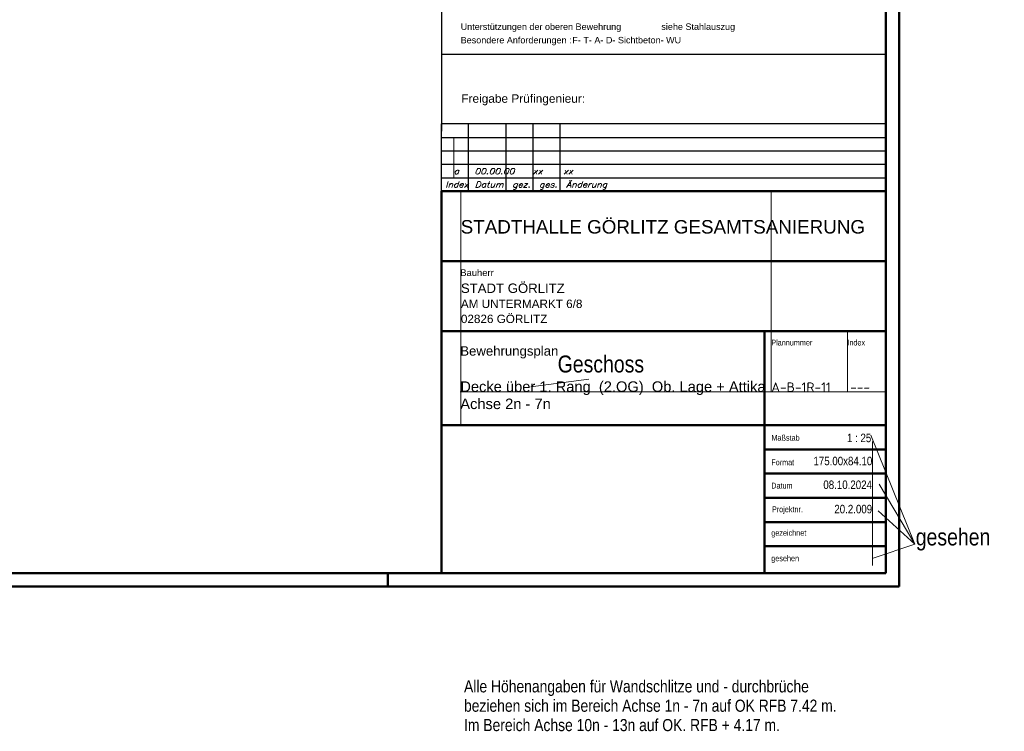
# Model space of a CAD drawing. Header units: millimetres. Extents: x -50 to 89, y -23 to 66.
# Tile 51 of 60: x 71 to 89, y -3 to 11. Entities that reach past the tile are written whole.
import ezdxf
from ezdxf.enums import TextEntityAlignment as Align

# ---------------------------------------------------------------- set-up
doc = ezdxf.new("R2010")
doc.units = ezdxf.units.MM
doc.styles.add('Arial', font='arial.ttf')
doc.styles.add('Arial Narrow', font='ARIALN.TTF')
doc.styles.add('isocp', font='isocp', dxfattribs={"width": 1.1})
doc.styles.add('Italic', font='Italic', dxfattribs={"width": 1.15})

msp = doc.modelspace()

# ---------------------------------------------------------------- linework, layer by layer
at = {"color": 4, "linetype": 'Continuous', "lineweight": 50}
for p, q in [((87.5, 0), (87.5, 42.05)), ((87.25, 0.25), (87.25, 41.8)), ((79, 0.25), (79, 7.35)), ((79, 7.35), (87.25, 7.35)), ((87.25, 7.35), (87.25, 1.749996)), ((79, 6.05), (87.25, 6.05)), ((87.25, 5), (87.25, 4.75)), ((87.25, 4.75), (79, 4.75)), ((85, 4.75), (85, 0.25)), ((79, 3), (87.25, 3)), ((87.25, 2.55), (85, 2.55)), ((87.25, 2.1), (85, 2.1)), ((87.25, 1.65), (85, 1.65)), ((87.25, 1.749996), (87.25, 0.25)), ((87.25, 1.2), (85, 1.2)), ((87.25, 0.75), (85, 0.75)), ((1, 0.25), (87.25, 0.25)), ((87.25, 0.25), (79, 0.25)), ((0, 0), (87.5, 0))]:
    msp.add_line(p, q, dxfattribs=at)
at = {"color": 3, "linetype": 'Continuous', "lineweight": 25}
for p, q in [((79, 13.459069), (79, 8.465)), ((87.25, 8.465), (87.25, 13.459069)), ((79, 9.898099), (87.25, 9.898099)), ((79, 7.35), (79, 8.6)), ((87.25, 8.6), (79, 8.6)), ((79.5, 7.35), (79.5, 8.6)), ((80.2, 7.35), (80.2, 8.6)), ((80.7, 7.35), (80.7, 8.6)), ((81.2, 7.35), (81.2, 8.6)), ((87.25, 7.35), (87.25, 8.6)), ((79, 8.35), (87.25, 8.35)), ((79, 8.1), (87.25, 8.1)), ((79, 7.85), (87.25, 7.85)), ((79, 7.6), (87.25, 7.6))]:
    msp.add_line(p, q, dxfattribs=at)
at = {"color": 9, "linetype": 'Continuous', "lineweight": 0}
for p, q in [((79.225366, 8.35), (79.225366, 7.6)), ((79.354747, 3), (79.354747, 7.35)), ((85.122953, 7.35), (85.122953, 3.619985)), ((86.5368, 4.75), (86.5368, 3.619985)), ((81.734672, 3.856308), (80.660109, 3.711655)), ((79.347521, 3.619985), (87.25, 3.619985)), ((87.790547, 0.791789), (86.972896, 2.814547)), ((87.001833, 2.695755), (87.001833, 0.393371)), ((87.790547, 0.791789), (87.12725, 1.905571)), ((87.790547, 0.791789), (87.1101, 1.408207)), ((87.790547, 0.791789), (87.018419, 0.525538))]:
    msp.add_line(p, q, dxfattribs=at)
at = {"color": 4, "linetype": 'Continuous', "lineweight": 50, "ltscale": 0.2}
msp.add_line((78, 0), (78, 0.25), dxfattribs=at)

# ---------------------------------------------------------------- texts
at = {"color": 2, "lineweight": 35, "style": 'Arial'}
for s, height, p in [('Unterstützungen der oberen Bewehrung                siehe Stahlauszug', 0.12, (79.354747, 10.348099)), ('Besondere Anforderungen :', 0.12, (79.354747, 10.098099)), ('STADTHALLE GÖRLITZ GESAMTSANIERUNG', 0.25, (79.354747, 6.562896)), ('STADT GÖRLITZ', 0.175, (79.359103, 5.458769)), ('AM UNTERMARKT 6/8', 0.1555, (79.359103, 5.178869)), ('02826 GÖRLITZ', 0.1555, (79.359103, 4.898969)), ('Bewehrungsplan', 0.175, (79.347521, 4.293234))]:
    msp.add_text(s, height=height, dxfattribs=at).set_placement(p)
at = {"color": 9, "lineweight": 0}
for s, height, style, p in [('F- T- A- D- Sichtbeton- WU', 0.12, 'Arial', (81.428232, 10.098095)), ('Freigabe Prüfingenieur:', 0.1575, 'Arial', (79.366624, 8.993623)), ('Geschoss', 0.315, 'Arial Narrow', (81.156061, 3.980296)), ('gesehen', 0.315, 'Arial Narrow', (87.806522, 0.765164)), ('gesehen', 0.315, 'Arial Narrow', (87.806522, 0.765164))]:
    msp.add_text(s, height=height, dxfattribs=dict(at, style=style)).set_placement(p)
at = {"color": 9, "lineweight": 0, "style": 'Italic', "width": 1.15}
msp.add_text('a   00.00.00   xx    xx', height=0.1075, dxfattribs=at).set_placement((79.225366, 7.667317))
at = {"color": 3, "lineweight": 25, "width": 1.15}
for s, height, style, p in [('Index', 0.1075, 'Italic', (79.068945, 7.419913)), ('Datum', 0.1075, 'Italic', (79.616406, 7.419913)), ('gez.', 0.1075, 'Italic', (80.312225, 7.419913)), ('ges.', 0.1075, 'Italic', (80.812225, 7.419913)), ('Änderung', 0.1075, 'Italic', (81.312225, 7.419913)), ('A-B-1R-11', 0.175, 'isocp', (85.122953, 3.619985)), ('---', 0.175, 'isocp', (86.588348, 3.619985))]:
    msp.add_text(s, height=height, dxfattribs=dict(at, style=style)).set_placement(p)
at = {"color": 3, "lineweight": 25}
for s, height, style, p in [('Bauherr', 0.125, 'Arial', (79.347521, 5.772352)), ('Plannummer', 0.1075, 'Arial Narrow', (85.122954, 4.481968)), ('Index', 0.1075, 'Arial Narrow', (86.5368, 4.481968)), ('Maßstab', 0.1075, 'Arial Narrow', (85.126189, 2.713135)), ('Format', 0.1075, 'Arial Narrow', (85.122954, 2.255711)), ('Datum', 0.1075, 'Arial Narrow', (85.122954, 1.823087)), ('Projektnr.', 0.1075, 'Arial Narrow', (85.135187, 1.382927)), ('gezeichnet', 0.1075, 'Arial Narrow', (85.122954, 0.945074)), ('gesehen', 0.1075, 'Arial Narrow', (85.122954, 0.472371))]:
    msp.add_text(s, height=height, dxfattribs=dict(at, style=style)).set_placement(p)
at = {"color": 4, "lineweight": 50}
for s, height, style, p in [('Decke über 1. Rang  (2.OG)  Ob. Lage + Attika', 0.195, 'Arial', (79.347521, 3.619985)), ('Achse 2n - 7n', 0.195, 'Arial', (79.347521, 3.299985)), ('Alle Höhenangaben für Wandschlitze und - durchbrüche', 0.225, 'Arial Narrow', (79.416809, -1.966111)), ('beziehen sich im Bereich Achse 1n - 7n auf OK RFB 7.42 m.', 0.225, 'Arial Narrow', (79.416809, -2.326111)), ('Im Bereich Achse 10n - 13n auf OK. RFB + 4.17 m.', 0.225, 'Arial Narrow', (79.416809, -2.686111))]:
    msp.add_text(s, height=height, dxfattribs=dict(at, style=style)).set_placement(p)
at = {"color": 2, "lineweight": 35, "style": 'Arial Narrow'}
for s, p in [('1 : 25', (86.980052, 2.684935)), ('175.00x84.10', (86.999648, 2.256007)), ('08.10.2024', (86.993227, 1.81409)), ('20.2.009', (86.996647, 1.362305))]:
    msp.add_text(s, height=0.1575, dxfattribs=at).set_placement(p, align=Align.RIGHT)

doc.saveas('drawing.dxf')
